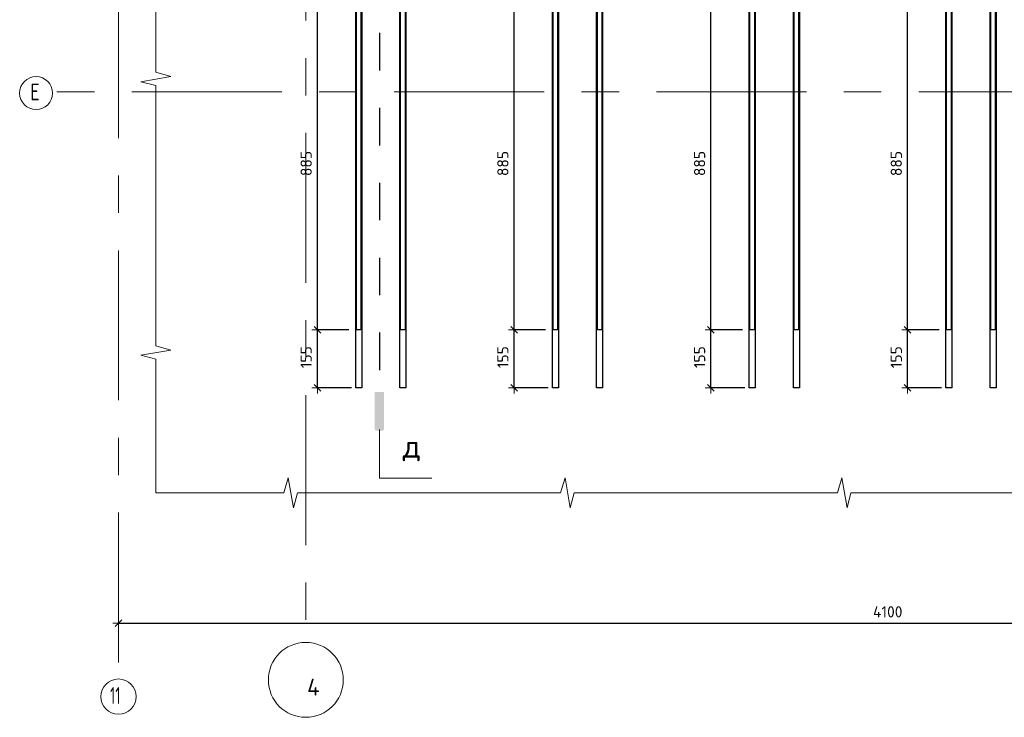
# Model space of a CAD drawing. Header units: metres. Extents: x -38 to 97, y -15 to 21.
# Tile 59 of 256: x 80.09 to 82.72, y -7.77 to -5.91. Entities that reach past the tile are written whole.
import ezdxf

# ---------------------------------------------------------------- set-up
doc = ezdxf.new("R2010")
doc.units = ezdxf.units.M
doc.header["$PDMODE"] = 65
for name, pattern in [('______11', [0.5, 0.4, -0.05, 0, -0.05]), ('______2', [0.0405, 0.03, -0.0105]), ('______5', [1.1, 0.8, -0.1, 0.1, -0.1])]:
    doc.linetypes.add(name, pattern=pattern)
for name, color, linetype, lineweight in [('XR$4$Арм.стержн.горизонт. 1', 180, 'Continuous', 35), ('XR$4$Арм.стержн.горизонт. 2', 202, 'Continuous', 35), ('XR$4$ВК__отв в полу 1-2 эт', 220, 'Continuous', 25), ('XR$4$Осевая линия (1)', 7, '______5', 13), ('XR$4$Размерная линия (1)', 7, 'Continuous', 13), ('XR$5$Арм.стержн.горизонт. 1', 180, 'Continuous', 35), ('XR$5$Арм.стержн.горизонт. 2', 202, 'Continuous', 35), ('XR$5$ВК__отв в полу 1-2 эт', 220, 'Continuous', 25), ('XR$5$Осевая линия (1)', 7, '______5', 13), ('XR$5$Размерная линия (1)', 7, 'Continuous', 13), ('XR$5$Текст_ общее_1', 7, 'Continuous', 13)]:
    doc.layers.add(name, color=color, linetype=linetype, lineweight=lineweight)
doc.styles.add('ISOCPEUR', font='txt')
doc.dimstyles.new('DIMSTYLE_24', dxfattribs={"dimtxt": 0.03, "dimasz": 0.03, "dimexe": 0, "dimexo": 0, "dimgap": 0.015, "dimtad": 2, "dimdec": 0, "dimlfac": 1000, "dimrnd": 5, "dimzin": 12, "dimdsep": 46, "dimtxsty": 'ISOCPEUR', "dimblk1": 'ALL_ML_STRICH', "dimblk2": 'ALL_ML_STRICH', "dimsah": 1, "dimcen": 0, "dimclrd": 7, "dimclre": 256, "dimclrt": 7, "dimadec": 0, "dimazin": 0, "dimtfac": 1, "dimtdec": 0, "dimtix": 1, "dimtmove": 2, "dimatfit": 3, "dimfxl": 0, "dimtzin": 0, "dimlwd": 0, "dimlwe": -3, "dimarcsym": 0})

# ---------------------------------------------------------------- blocks, each defined once
blk = doc.blocks.new('ЭЛЕМЕНТ_УЗОРА_19')
at = {"color": 7, "linetype": 'Continuous', "lineweight": 13, "transparency": 33554687}
blk.add_line((80.4556, -7.1699), (80.4556, -7.1699), dxfattribs=at)
for points in [[(80.4556, -6.4399), (80.4556, -6.0829), (80.4156, -6.0727), (80.4956, -6.0588), (80.4556, -6.0472), (80.4556, -5.7099)], [(80.4556, -7.1699), (80.4556, -7.1699), (80.4556, -6.8129), (80.4156, -6.8027), (80.4956, -6.7888), (80.4556, -6.7772), (80.4556, -6.4399)], [(81.1943, -7.1699), (80.8331, -7.1699), (80.8227, -7.2099), (80.8087, -7.1299), (80.7969, -7.1699), (80.4556, -7.1699)], [(81.9329, -7.1699), (81.5717, -7.1699), (81.5614, -7.2099), (81.5473, -7.1299), (81.5355, -7.1699), (81.1943, -7.1699)], [(82.6716, -7.1699), (82.3104, -7.1699), (82.3, -7.2099), (82.286, -7.1299), (82.2742, -7.1699), (81.9329, -7.1699)], [(83.4102, -7.1699), (83.049, -7.1699), (83.0387, -7.2099), (83.0246, -7.1299), (83.0128, -7.1699), (82.6716, -7.1699)]]:
    blk.add_lwpolyline(points, dxfattribs=at)
blk = doc.blocks.new('СЛОЖНЫЙ_ОБЪЕКТ_61')
at = {"linetype": 'Continuous', "lineweight": 25, "true_color": 0x000000, "transparency": 33554687}
blk.add_hatch(color=18, dxfattribs=at).paths.add_polyline_path([(81.0643, -6.9992), (81.0644, -6.9985), (81.0644, -6.901), (81.0393, -6.901), (81.0393, -6.9985), (81.0393, -6.9992), (81.0395, -7), (81.0397, -7.0007), (81.0401, -7.0014), (81.0405, -7.002), (81.041, -7.0026), (81.0416, -7.0031), (81.0422, -7.0035), (81.0429, -7.0039), (81.0436, -7.0041), (81.0444, -7.0043), (81.0452, -7.0043), (81.0585, -7.0043), (81.0593, -7.0043), (81.06, -7.0041), (81.0607, -7.0039), (81.0614, -7.0035), (81.0621, -7.0031), (81.0627, -7.0026), (81.0632, -7.002), (81.0636, -7.0014), (81.0639, -7.0007), (81.0642, -7)])
at = {"color": 7, "linetype": '______2', "lineweight": 25, "transparency": 33554687}
blk.add_line((81.0518, -4.5424), (81.0518, -6.901), dxfattribs=at)
at = {"layer": 'XR$4$ВК__отв в полу 1-2 эт', "color": 7, "linetype": 'Continuous', "lineweight": 13, "transparency": 33554687}
for p, q in [((81.0518, -7.001), (81.0518, -7.131)), ((81.0518, -7.131), (81.1918, -7.131))]:
    blk.add_line(p, q, dxfattribs=at)
at = {"color": 7, "linetype": 'Continuous', "lineweight": 13, "transparency": 33554687, "insert": (81.138, -7.0509), "char_height": 0.06, "width": 0.065333, "attachment_point": 5, "style": 'ISOCPEUR'}
blk.add_mtext('\\A1;{\\fISOCPEUR|i0|b0;\\H0.060000;\\W1.000000;\\C7;д}\\P', dxfattribs=at)
blk = doc.blocks.new('ALL_ML_STRICH')
at = {"color": 0, "linetype": 'ByBlock', "lineweight": -2}
for p, q in [((-1, 0), (0.5, 0)), ((-0.3, -0.3), (0.3, 0.3)), ((0, -0.5), (0, 0.5))]:
    blk.add_line(p, q, dxfattribs=at)
blk = doc.blocks.new('*D372')
at = {"layer": 'DEFPOINTS', "color": 7, "linetype": 'Continuous', "lineweight": 13, "transparency": 33554687}
for p in [(80.3555, -7.5177), (84.4555, -7.5744), (80.3555, -7.6022)]:
    blk.add_point(p, dxfattribs=at)
at = {"layer": 'XR$4$Размерная линия (1)', "color": 9, "linetype": 'Continuous', "lineweight": -2, "true_color": 0xc7c7c7, "transparency": 33554687}
for p, q in [((80.3555, -7.5177), (80.3555, -7.5177)), ((84.4555, -7.5944), (84.4555, -7.5177))]:
    blk.add_line(p, q, dxfattribs=at)
at = {"layer": 'XR$4$Размерная линия (1)', "color": 7, "linetype": 'Continuous', "lineweight": -2, "transparency": 33554687}
blk.add_line((80.3555, -7.5177), (84.4555, -7.5177), dxfattribs=at)
at = {"layer": 'XR$4$Размерная линия (1)', "color": 7, "linetype": 'Continuous', "lineweight": 13, "transparency": 33554687, "xscale": 0.03, "yscale": 0.03, "zscale": 0.03, "rotation": 180}
blk.add_blockref('ALL_ML_STRICH', (80.3555, -7.5177), dxfattribs=at)
at = {"layer": 'XR$4$Размерная линия (1)', "color": 7, "linetype": 'Continuous', "lineweight": 13, "transparency": 33554687, "xscale": 0.03, "yscale": 0.03, "zscale": 0.03}
blk.add_blockref('ALL_ML_STRICH', (84.4555, -7.5177), dxfattribs=at)
at = {"layer": 'XR$4$Размерная линия (1)', "color": 7, "linetype": 'Continuous', "lineweight": 13, "transparency": 33554687, "insert": (82.4085, -7.4877), "char_height": 0.03, "width": 0.12, "attachment_point": 5, "style": 'ISOCPEUR'}
blk.add_mtext('\\A1;{4100}', dxfattribs=at)
blk = doc.blocks.new('*D418')
at = {"layer": 'DEFPOINTS', "color": 7, "linetype": 'Continuous', "lineweight": 13, "transparency": 33554687}
for p in [(82.5656, -6.7349), (82.4614, -6.8899), (82.5721, -6.8899)]:
    blk.add_point(p, dxfattribs=at)
at = {"layer": 'XR$4$Размерная линия (1)', "color": 9, "linetype": 'Continuous', "lineweight": -2, "true_color": 0xc7c7c7, "transparency": 33554687}
for p, q in [((82.5456, -6.7349), (82.4614, -6.7349)), ((82.5521, -6.8899), (82.4614, -6.8899))]:
    blk.add_line(p, q, dxfattribs=at)
at = {"layer": 'XR$4$Размерная линия (1)', "color": 7, "linetype": 'Continuous', "lineweight": -2, "transparency": 33554687}
blk.add_line((82.4614, -6.8899), (82.4614, -6.7349), dxfattribs=at)
at = {"layer": 'XR$4$Размерная линия (1)', "color": 7, "linetype": 'Continuous', "lineweight": 13, "transparency": 33554687, "xscale": 0.03, "yscale": 0.03, "zscale": 0.03}
for p, rotation in [((82.4614, -6.7349), 90), ((82.4614, -6.8899), 270)]:
    blk.add_blockref('ALL_ML_STRICH', p, dxfattribs=dict(at, rotation=rotation))
at = {"layer": 'XR$4$Размерная линия (1)', "color": 7, "linetype": 'Continuous', "lineweight": 13, "transparency": 33554687, "insert": (82.4314, -6.8079), "char_height": 0.03, "width": 0.09, "attachment_point": 5, "rotation": 90, "style": 'ISOCPEUR'}
blk.add_mtext('\\A1;{155}', dxfattribs=at)
blk = doc.blocks.new('*D419')
at = {"layer": 'DEFPOINTS', "color": 7, "linetype": 'Continuous', "lineweight": 13, "transparency": 33554687}
for p in [(82.3694, -5.8499), (82.4614, -6.7349), (82.5656, -6.7349)]:
    blk.add_point(p, dxfattribs=at)
at = {"layer": 'XR$4$Размерная линия (1)', "color": 9, "linetype": 'Continuous', "lineweight": -2, "true_color": 0xc7c7c7, "transparency": 33554687}
for p, q in [((82.3894, -5.8499), (82.4614, -5.8499)), ((82.5456, -6.7349), (82.4614, -6.7349))]:
    blk.add_line(p, q, dxfattribs=at)
at = {"layer": 'XR$4$Размерная линия (1)', "color": 7, "linetype": 'Continuous', "lineweight": -2, "transparency": 33554687}
blk.add_line((82.4614, -6.7349), (82.4614, -5.8499), dxfattribs=at)
at = {"layer": 'XR$4$Размерная линия (1)', "color": 7, "linetype": 'Continuous', "lineweight": 13, "transparency": 33554687, "xscale": 0.03, "yscale": 0.03, "zscale": 0.03}
for p, rotation in [((82.4614, -5.8499), 90), ((82.4614, -6.7349), 270)]:
    blk.add_blockref('ALL_ML_STRICH', p, dxfattribs=dict(at, rotation=rotation))
at = {"layer": 'XR$4$Размерная линия (1)', "color": 7, "linetype": 'Continuous', "lineweight": 13, "transparency": 33554687, "insert": (82.4314, -6.2909), "char_height": 0.03, "width": 0.09, "attachment_point": 5, "rotation": 90, "style": 'ISOCPEUR'}
blk.add_mtext('\\A1;{885}', dxfattribs=at)
blk = doc.blocks.new('*D423')
at = {"layer": 'DEFPOINTS', "color": 7, "linetype": 'Continuous', "lineweight": 13, "transparency": 33554687}
for p in [(82.0406, -6.7349), (81.9364, -6.8899), (82.0471, -6.8899)]:
    blk.add_point(p, dxfattribs=at)
at = {"layer": 'XR$4$Размерная линия (1)', "color": 9, "linetype": 'Continuous', "lineweight": -2, "true_color": 0xc7c7c7, "transparency": 33554687}
for p, q in [((82.0206, -6.7349), (81.9364, -6.7349)), ((82.0271, -6.8899), (81.9364, -6.8899))]:
    blk.add_line(p, q, dxfattribs=at)
at = {"layer": 'XR$4$Размерная линия (1)', "color": 7, "linetype": 'Continuous', "lineweight": -2, "transparency": 33554687}
blk.add_line((81.9364, -6.8899), (81.9364, -6.7349), dxfattribs=at)
at = {"layer": 'XR$4$Размерная линия (1)', "color": 7, "linetype": 'Continuous', "lineweight": 13, "transparency": 33554687, "xscale": 0.03, "yscale": 0.03, "zscale": 0.03}
for p, rotation in [((81.9364, -6.7349), 90), ((81.9364, -6.8899), 270)]:
    blk.add_blockref('ALL_ML_STRICH', p, dxfattribs=dict(at, rotation=rotation))
at = {"layer": 'XR$4$Размерная линия (1)', "color": 7, "linetype": 'Continuous', "lineweight": 13, "transparency": 33554687, "insert": (81.9064, -6.8079), "char_height": 0.03, "width": 0.09, "attachment_point": 5, "rotation": 90, "style": 'ISOCPEUR'}
blk.add_mtext('\\A1;{155}', dxfattribs=at)
blk = doc.blocks.new('*D424')
at = {"layer": 'DEFPOINTS', "color": 7, "linetype": 'Continuous', "lineweight": 13, "transparency": 33554687}
for p in [(81.8444, -5.8499), (81.9364, -6.7349), (82.0406, -6.7349)]:
    blk.add_point(p, dxfattribs=at)
at = {"layer": 'XR$4$Размерная линия (1)', "color": 9, "linetype": 'Continuous', "lineweight": -2, "true_color": 0xc7c7c7, "transparency": 33554687}
for p, q in [((81.8644, -5.8499), (81.9364, -5.8499)), ((82.0206, -6.7349), (81.9364, -6.7349))]:
    blk.add_line(p, q, dxfattribs=at)
at = {"layer": 'XR$4$Размерная линия (1)', "color": 7, "linetype": 'Continuous', "lineweight": -2, "transparency": 33554687}
blk.add_line((81.9364, -6.7349), (81.9364, -5.8499), dxfattribs=at)
at = {"layer": 'XR$4$Размерная линия (1)', "color": 7, "linetype": 'Continuous', "lineweight": 13, "transparency": 33554687, "xscale": 0.03, "yscale": 0.03, "zscale": 0.03}
for p, rotation in [((81.9364, -5.8499), 90), ((81.9364, -6.7349), 270)]:
    blk.add_blockref('ALL_ML_STRICH', p, dxfattribs=dict(at, rotation=rotation))
at = {"layer": 'XR$4$Размерная линия (1)', "color": 7, "linetype": 'Continuous', "lineweight": 13, "transparency": 33554687, "insert": (81.9064, -6.2909), "char_height": 0.03, "width": 0.09, "attachment_point": 5, "rotation": 90, "style": 'ISOCPEUR'}
blk.add_mtext('\\A1;{885}', dxfattribs=at)
blk = doc.blocks.new('*D428')
at = {"layer": 'DEFPOINTS', "color": 7, "linetype": 'Continuous', "lineweight": 13, "transparency": 33554687}
for p in [(81.5156, -6.7349), (81.4114, -6.8899), (81.5221, -6.8899)]:
    blk.add_point(p, dxfattribs=at)
at = {"layer": 'XR$4$Размерная линия (1)', "color": 9, "linetype": 'Continuous', "lineweight": -2, "true_color": 0xc7c7c7, "transparency": 33554687}
for p, q in [((81.4956, -6.7349), (81.4114, -6.7349)), ((81.5021, -6.8899), (81.4114, -6.8899))]:
    blk.add_line(p, q, dxfattribs=at)
at = {"layer": 'XR$4$Размерная линия (1)', "color": 7, "linetype": 'Continuous', "lineweight": -2, "transparency": 33554687}
blk.add_line((81.4114, -6.8899), (81.4114, -6.7349), dxfattribs=at)
at = {"layer": 'XR$4$Размерная линия (1)', "color": 7, "linetype": 'Continuous', "lineweight": 13, "transparency": 33554687, "xscale": 0.03, "yscale": 0.03, "zscale": 0.03}
for p, rotation in [((81.4114, -6.7349), 90), ((81.4114, -6.8899), 270)]:
    blk.add_blockref('ALL_ML_STRICH', p, dxfattribs=dict(at, rotation=rotation))
at = {"layer": 'XR$4$Размерная линия (1)', "color": 7, "linetype": 'Continuous', "lineweight": 13, "transparency": 33554687, "insert": (81.3814, -6.8079), "char_height": 0.03, "width": 0.09, "attachment_point": 5, "rotation": 90, "style": 'ISOCPEUR'}
blk.add_mtext('\\A1;{155}', dxfattribs=at)
blk = doc.blocks.new('*D429')
at = {"layer": 'DEFPOINTS', "color": 7, "linetype": 'Continuous', "lineweight": 13, "transparency": 33554687}
for p in [(81.3194, -5.8499), (81.4114, -6.7349), (81.5156, -6.7349)]:
    blk.add_point(p, dxfattribs=at)
at = {"layer": 'XR$4$Размерная линия (1)', "color": 9, "linetype": 'Continuous', "lineweight": -2, "true_color": 0xc7c7c7, "transparency": 33554687}
for p, q in [((81.3394, -5.8499), (81.4114, -5.8499)), ((81.4956, -6.7349), (81.4114, -6.7349))]:
    blk.add_line(p, q, dxfattribs=at)
at = {"layer": 'XR$4$Размерная линия (1)', "color": 7, "linetype": 'Continuous', "lineweight": -2, "transparency": 33554687}
blk.add_line((81.4114, -6.7349), (81.4114, -5.8499), dxfattribs=at)
at = {"layer": 'XR$4$Размерная линия (1)', "color": 7, "linetype": 'Continuous', "lineweight": 13, "transparency": 33554687, "xscale": 0.03, "yscale": 0.03, "zscale": 0.03}
for p, rotation in [((81.4114, -5.8499), 90), ((81.4114, -6.7349), 270)]:
    blk.add_blockref('ALL_ML_STRICH', p, dxfattribs=dict(at, rotation=rotation))
at = {"layer": 'XR$4$Размерная линия (1)', "color": 7, "linetype": 'Continuous', "lineweight": 13, "transparency": 33554687, "insert": (81.3814, -6.2909), "char_height": 0.03, "width": 0.09, "attachment_point": 5, "rotation": 90, "style": 'ISOCPEUR'}
blk.add_mtext('\\A1;{885}', dxfattribs=at)
blk = doc.blocks.new('*D433')
at = {"layer": 'DEFPOINTS', "color": 7, "linetype": 'Continuous', "lineweight": 13, "transparency": 33554687}
for p in [(80.9906, -6.7349), (80.8864, -6.8899), (80.9971, -6.8899)]:
    blk.add_point(p, dxfattribs=at)
at = {"layer": 'XR$4$Размерная линия (1)', "color": 9, "linetype": 'Continuous', "lineweight": -2, "true_color": 0xc7c7c7, "transparency": 33554687}
for p, q in [((80.9706, -6.7349), (80.8864, -6.7349)), ((80.9771, -6.8899), (80.8864, -6.8899))]:
    blk.add_line(p, q, dxfattribs=at)
at = {"layer": 'XR$4$Размерная линия (1)', "color": 7, "linetype": 'Continuous', "lineweight": -2, "transparency": 33554687}
blk.add_line((80.8864, -6.8899), (80.8864, -6.7349), dxfattribs=at)
at = {"layer": 'XR$4$Размерная линия (1)', "color": 7, "linetype": 'Continuous', "lineweight": 13, "transparency": 33554687, "xscale": 0.03, "yscale": 0.03, "zscale": 0.03}
for p, rotation in [((80.8864, -6.7349), 90), ((80.8864, -6.8899), 270)]:
    blk.add_blockref('ALL_ML_STRICH', p, dxfattribs=dict(at, rotation=rotation))
at = {"layer": 'XR$4$Размерная линия (1)', "color": 7, "linetype": 'Continuous', "lineweight": 13, "transparency": 33554687, "insert": (80.8564, -6.8079), "char_height": 0.03, "width": 0.09, "attachment_point": 5, "rotation": 90, "style": 'ISOCPEUR'}
blk.add_mtext('\\A1;{155}', dxfattribs=at)
blk = doc.blocks.new('*D434')
at = {"layer": 'DEFPOINTS', "color": 7, "linetype": 'Continuous', "lineweight": 13, "transparency": 33554687}
for p in [(80.7944, -5.8499), (80.8864, -6.7349), (80.9906, -6.7349)]:
    blk.add_point(p, dxfattribs=at)
at = {"layer": 'XR$4$Размерная линия (1)', "color": 9, "linetype": 'Continuous', "lineweight": -2, "true_color": 0xc7c7c7, "transparency": 33554687}
for p, q in [((80.8144, -5.8499), (80.8864, -5.8499)), ((80.9706, -6.7349), (80.8864, -6.7349))]:
    blk.add_line(p, q, dxfattribs=at)
at = {"layer": 'XR$4$Размерная линия (1)', "color": 7, "linetype": 'Continuous', "lineweight": -2, "transparency": 33554687}
blk.add_line((80.8864, -6.7349), (80.8864, -5.8499), dxfattribs=at)
at = {"layer": 'XR$4$Размерная линия (1)', "color": 7, "linetype": 'Continuous', "lineweight": 13, "transparency": 33554687, "xscale": 0.03, "yscale": 0.03, "zscale": 0.03}
for p, rotation in [((80.8864, -5.8499), 90), ((80.8864, -6.7349), 270)]:
    blk.add_blockref('ALL_ML_STRICH', p, dxfattribs=dict(at, rotation=rotation))
at = {"layer": 'XR$4$Размерная линия (1)', "color": 7, "linetype": 'Continuous', "lineweight": 13, "transparency": 33554687, "insert": (80.8564, -6.2909), "char_height": 0.03, "width": 0.09, "attachment_point": 5, "rotation": 90, "style": 'ISOCPEUR'}
blk.add_mtext('\\A1;{885}', dxfattribs=at)
blk = doc.blocks.new('ЭЛЕМЕНТ_УЗОРА_34')
at = {"color": 7, "linetype": 'Continuous', "lineweight": 13, "transparency": 33554687}
blk.add_line((80.4556, -7.1699), (80.4556, -7.1699), dxfattribs=at)
for points in [[(80.4556, -6.4399), (80.4556, -6.0829), (80.4156, -6.0727), (80.4956, -6.0588), (80.4556, -6.0472), (80.4556, -5.7099)], [(80.4556, -7.1699), (80.4556, -7.1699), (80.4556, -6.8129), (80.4156, -6.8027), (80.4956, -6.7888), (80.4556, -6.7772), (80.4556, -6.4399)], [(81.1943, -7.1699), (80.8331, -7.1699), (80.8227, -7.2099), (80.8087, -7.1299), (80.7969, -7.1699), (80.4556, -7.1699)], [(81.9329, -7.1699), (81.5717, -7.1699), (81.5614, -7.2099), (81.5473, -7.1299), (81.5355, -7.1699), (81.1943, -7.1699)], [(82.6716, -7.1699), (82.3104, -7.1699), (82.3, -7.2099), (82.286, -7.1299), (82.2742, -7.1699), (81.9329, -7.1699)], [(83.4102, -7.1699), (83.049, -7.1699), (83.0387, -7.2099), (83.0246, -7.1299), (83.0128, -7.1699), (82.6716, -7.1699)]]:
    blk.add_lwpolyline(points, dxfattribs=at)
blk = doc.blocks.new('СЛОЖНЫЙ_ОБЪЕКТ_108')
at = {"linetype": 'Continuous', "lineweight": 25, "true_color": 0x000000, "transparency": 33554687}
blk.add_hatch(color=18, dxfattribs=at).paths.add_polyline_path([(81.0643, -6.9992), (81.0644, -6.9985), (81.0644, -6.901), (81.0393, -6.901), (81.0393, -6.9985), (81.0393, -6.9992), (81.0395, -7), (81.0397, -7.0007), (81.0401, -7.0014), (81.0405, -7.002), (81.041, -7.0026), (81.0416, -7.0031), (81.0422, -7.0035), (81.0429, -7.0039), (81.0436, -7.0041), (81.0444, -7.0043), (81.0452, -7.0043), (81.0585, -7.0043), (81.0593, -7.0043), (81.06, -7.0041), (81.0607, -7.0039), (81.0614, -7.0035), (81.0621, -7.0031), (81.0627, -7.0026), (81.0632, -7.002), (81.0636, -7.0014), (81.0639, -7.0007), (81.0642, -7)])
at = {"color": 7, "linetype": '______2', "lineweight": 25, "transparency": 33554687}
blk.add_line((81.0518, -4.5424), (81.0518, -6.901), dxfattribs=at)
at = {"layer": 'XR$5$ВК__отв в полу 1-2 эт', "color": 7, "linetype": 'Continuous', "lineweight": 13, "transparency": 33554687}
for p, q in [((81.0518, -7.001), (81.0518, -7.131)), ((81.0518, -7.131), (81.1918, -7.131))]:
    blk.add_line(p, q, dxfattribs=at)
at = {"color": 7, "linetype": 'Continuous', "lineweight": 13, "transparency": 33554687, "insert": (81.138, -7.0509), "char_height": 0.06, "width": 0.065333, "attachment_point": 5, "style": 'ISOCPEUR'}
blk.add_mtext('\\A1;{\\fISOCPEUR|i0|b0;\\H0.060000;\\W1.000000;\\C7;д}\\P', dxfattribs=at)
blk = doc.blocks.new('*D774')
at = {"layer": 'DEFPOINTS', "color": 7, "linetype": 'Continuous', "lineweight": 13, "transparency": 33554687}
for p in [(82.5656, -6.7349), (82.4614, -6.8899), (82.5721, -6.8899)]:
    blk.add_point(p, dxfattribs=at)
at = {"layer": 'XR$5$Размерная линия (1)', "color": 9, "linetype": 'Continuous', "lineweight": -2, "true_color": 0xc7c7c7, "transparency": 33554687}
for p, q in [((82.5456, -6.7349), (82.4614, -6.7349)), ((82.5521, -6.8899), (82.4614, -6.8899))]:
    blk.add_line(p, q, dxfattribs=at)
at = {"layer": 'XR$5$Размерная линия (1)', "color": 7, "linetype": 'Continuous', "lineweight": -2, "transparency": 33554687}
blk.add_line((82.4614, -6.8899), (82.4614, -6.7349), dxfattribs=at)
at = {"layer": 'XR$5$Размерная линия (1)', "color": 7, "linetype": 'Continuous', "lineweight": 13, "transparency": 33554687, "xscale": 0.03, "yscale": 0.03, "zscale": 0.03}
for p, rotation in [((82.4614, -6.7349), 90), ((82.4614, -6.8899), 270)]:
    blk.add_blockref('ALL_ML_STRICH', p, dxfattribs=dict(at, rotation=rotation))
at = {"layer": 'XR$5$Размерная линия (1)', "color": 7, "linetype": 'Continuous', "lineweight": 13, "transparency": 33554687, "insert": (82.4314, -6.8079), "char_height": 0.03, "width": 0.09, "attachment_point": 5, "rotation": 90, "style": 'ISOCPEUR'}
blk.add_mtext('\\A1;{155}', dxfattribs=at)
blk = doc.blocks.new('*D775')
at = {"layer": 'DEFPOINTS', "color": 7, "linetype": 'Continuous', "lineweight": 13, "transparency": 33554687}
for p in [(82.3694, -5.8499), (82.4614, -6.7349), (82.5656, -6.7349)]:
    blk.add_point(p, dxfattribs=at)
at = {"layer": 'XR$5$Размерная линия (1)', "color": 9, "linetype": 'Continuous', "lineweight": -2, "true_color": 0xc7c7c7, "transparency": 33554687}
for p, q in [((82.3894, -5.8499), (82.4614, -5.8499)), ((82.5456, -6.7349), (82.4614, -6.7349))]:
    blk.add_line(p, q, dxfattribs=at)
at = {"layer": 'XR$5$Размерная линия (1)', "color": 7, "linetype": 'Continuous', "lineweight": -2, "transparency": 33554687}
blk.add_line((82.4614, -6.7349), (82.4614, -5.8499), dxfattribs=at)
at = {"layer": 'XR$5$Размерная линия (1)', "color": 7, "linetype": 'Continuous', "lineweight": 13, "transparency": 33554687, "xscale": 0.03, "yscale": 0.03, "zscale": 0.03}
for p, rotation in [((82.4614, -5.8499), 90), ((82.4614, -6.7349), 270)]:
    blk.add_blockref('ALL_ML_STRICH', p, dxfattribs=dict(at, rotation=rotation))
at = {"layer": 'XR$5$Размерная линия (1)', "color": 7, "linetype": 'Continuous', "lineweight": 13, "transparency": 33554687, "insert": (82.4314, -6.2909), "char_height": 0.03, "width": 0.09, "attachment_point": 5, "rotation": 90, "style": 'ISOCPEUR'}
blk.add_mtext('\\A1;{885}', dxfattribs=at)
blk = doc.blocks.new('*D779')
at = {"layer": 'DEFPOINTS', "color": 7, "linetype": 'Continuous', "lineweight": 13, "transparency": 33554687}
for p in [(82.0406, -6.7349), (81.9364, -6.8899), (82.0471, -6.8899)]:
    blk.add_point(p, dxfattribs=at)
at = {"layer": 'XR$5$Размерная линия (1)', "color": 9, "linetype": 'Continuous', "lineweight": -2, "true_color": 0xc7c7c7, "transparency": 33554687}
for p, q in [((82.0206, -6.7349), (81.9364, -6.7349)), ((82.0271, -6.8899), (81.9364, -6.8899))]:
    blk.add_line(p, q, dxfattribs=at)
at = {"layer": 'XR$5$Размерная линия (1)', "color": 7, "linetype": 'Continuous', "lineweight": -2, "transparency": 33554687}
blk.add_line((81.9364, -6.8899), (81.9364, -6.7349), dxfattribs=at)
at = {"layer": 'XR$5$Размерная линия (1)', "color": 7, "linetype": 'Continuous', "lineweight": 13, "transparency": 33554687, "xscale": 0.03, "yscale": 0.03, "zscale": 0.03}
for p, rotation in [((81.9364, -6.7349), 90), ((81.9364, -6.8899), 270)]:
    blk.add_blockref('ALL_ML_STRICH', p, dxfattribs=dict(at, rotation=rotation))
at = {"layer": 'XR$5$Размерная линия (1)', "color": 7, "linetype": 'Continuous', "lineweight": 13, "transparency": 33554687, "insert": (81.9064, -6.8079), "char_height": 0.03, "width": 0.09, "attachment_point": 5, "rotation": 90, "style": 'ISOCPEUR'}
blk.add_mtext('\\A1;{155}', dxfattribs=at)
blk = doc.blocks.new('*D780')
at = {"layer": 'DEFPOINTS', "color": 7, "linetype": 'Continuous', "lineweight": 13, "transparency": 33554687}
for p in [(81.8444, -5.8499), (81.9364, -6.7349), (82.0406, -6.7349)]:
    blk.add_point(p, dxfattribs=at)
at = {"layer": 'XR$5$Размерная линия (1)', "color": 9, "linetype": 'Continuous', "lineweight": -2, "true_color": 0xc7c7c7, "transparency": 33554687}
for p, q in [((81.8644, -5.8499), (81.9364, -5.8499)), ((82.0206, -6.7349), (81.9364, -6.7349))]:
    blk.add_line(p, q, dxfattribs=at)
at = {"layer": 'XR$5$Размерная линия (1)', "color": 7, "linetype": 'Continuous', "lineweight": -2, "transparency": 33554687}
blk.add_line((81.9364, -6.7349), (81.9364, -5.8499), dxfattribs=at)
at = {"layer": 'XR$5$Размерная линия (1)', "color": 7, "linetype": 'Continuous', "lineweight": 13, "transparency": 33554687, "xscale": 0.03, "yscale": 0.03, "zscale": 0.03}
for p, rotation in [((81.9364, -5.8499), 90), ((81.9364, -6.7349), 270)]:
    blk.add_blockref('ALL_ML_STRICH', p, dxfattribs=dict(at, rotation=rotation))
at = {"layer": 'XR$5$Размерная линия (1)', "color": 7, "linetype": 'Continuous', "lineweight": 13, "transparency": 33554687, "insert": (81.9064, -6.2909), "char_height": 0.03, "width": 0.09, "attachment_point": 5, "rotation": 90, "style": 'ISOCPEUR'}
blk.add_mtext('\\A1;{885}', dxfattribs=at)
blk = doc.blocks.new('*D784')
at = {"layer": 'DEFPOINTS', "color": 7, "linetype": 'Continuous', "lineweight": 13, "transparency": 33554687}
for p in [(81.5156, -6.7349), (81.4114, -6.8899), (81.5221, -6.8899)]:
    blk.add_point(p, dxfattribs=at)
at = {"layer": 'XR$5$Размерная линия (1)', "color": 9, "linetype": 'Continuous', "lineweight": -2, "true_color": 0xc7c7c7, "transparency": 33554687}
for p, q in [((81.4956, -6.7349), (81.4114, -6.7349)), ((81.5021, -6.8899), (81.4114, -6.8899))]:
    blk.add_line(p, q, dxfattribs=at)
at = {"layer": 'XR$5$Размерная линия (1)', "color": 7, "linetype": 'Continuous', "lineweight": -2, "transparency": 33554687}
blk.add_line((81.4114, -6.8899), (81.4114, -6.7349), dxfattribs=at)
at = {"layer": 'XR$5$Размерная линия (1)', "color": 7, "linetype": 'Continuous', "lineweight": 13, "transparency": 33554687, "xscale": 0.03, "yscale": 0.03, "zscale": 0.03}
for p, rotation in [((81.4114, -6.7349), 90), ((81.4114, -6.8899), 270)]:
    blk.add_blockref('ALL_ML_STRICH', p, dxfattribs=dict(at, rotation=rotation))
at = {"layer": 'XR$5$Размерная линия (1)', "color": 7, "linetype": 'Continuous', "lineweight": 13, "transparency": 33554687, "insert": (81.3814, -6.8079), "char_height": 0.03, "width": 0.09, "attachment_point": 5, "rotation": 90, "style": 'ISOCPEUR'}
blk.add_mtext('\\A1;{155}', dxfattribs=at)
blk = doc.blocks.new('*D785')
at = {"layer": 'DEFPOINTS', "color": 7, "linetype": 'Continuous', "lineweight": 13, "transparency": 33554687}
for p in [(81.3194, -5.8499), (81.4114, -6.7349), (81.5156, -6.7349)]:
    blk.add_point(p, dxfattribs=at)
at = {"layer": 'XR$5$Размерная линия (1)', "color": 9, "linetype": 'Continuous', "lineweight": -2, "true_color": 0xc7c7c7, "transparency": 33554687}
for p, q in [((81.3394, -5.8499), (81.4114, -5.8499)), ((81.4956, -6.7349), (81.4114, -6.7349))]:
    blk.add_line(p, q, dxfattribs=at)
at = {"layer": 'XR$5$Размерная линия (1)', "color": 7, "linetype": 'Continuous', "lineweight": -2, "transparency": 33554687}
blk.add_line((81.4114, -6.7349), (81.4114, -5.8499), dxfattribs=at)
at = {"layer": 'XR$5$Размерная линия (1)', "color": 7, "linetype": 'Continuous', "lineweight": 13, "transparency": 33554687, "xscale": 0.03, "yscale": 0.03, "zscale": 0.03}
for p, rotation in [((81.4114, -5.8499), 90), ((81.4114, -6.7349), 270)]:
    blk.add_blockref('ALL_ML_STRICH', p, dxfattribs=dict(at, rotation=rotation))
at = {"layer": 'XR$5$Размерная линия (1)', "color": 7, "linetype": 'Continuous', "lineweight": 13, "transparency": 33554687, "insert": (81.3814, -6.2909), "char_height": 0.03, "width": 0.09, "attachment_point": 5, "rotation": 90, "style": 'ISOCPEUR'}
blk.add_mtext('\\A1;{885}', dxfattribs=at)
blk = doc.blocks.new('*D789')
at = {"layer": 'DEFPOINTS', "color": 7, "linetype": 'Continuous', "lineweight": 13, "transparency": 33554687}
for p in [(80.9906, -6.7349), (80.8864, -6.8899), (80.9971, -6.8899)]:
    blk.add_point(p, dxfattribs=at)
at = {"layer": 'XR$5$Размерная линия (1)', "color": 9, "linetype": 'Continuous', "lineweight": -2, "true_color": 0xc7c7c7, "transparency": 33554687}
for p, q in [((80.9706, -6.7349), (80.8864, -6.7349)), ((80.9771, -6.8899), (80.8864, -6.8899))]:
    blk.add_line(p, q, dxfattribs=at)
at = {"layer": 'XR$5$Размерная линия (1)', "color": 7, "linetype": 'Continuous', "lineweight": -2, "transparency": 33554687}
blk.add_line((80.8864, -6.8899), (80.8864, -6.7349), dxfattribs=at)
at = {"layer": 'XR$5$Размерная линия (1)', "color": 7, "linetype": 'Continuous', "lineweight": 13, "transparency": 33554687, "xscale": 0.03, "yscale": 0.03, "zscale": 0.03}
for p, rotation in [((80.8864, -6.7349), 90), ((80.8864, -6.8899), 270)]:
    blk.add_blockref('ALL_ML_STRICH', p, dxfattribs=dict(at, rotation=rotation))
at = {"layer": 'XR$5$Размерная линия (1)', "color": 7, "linetype": 'Continuous', "lineweight": 13, "transparency": 33554687, "insert": (80.8564, -6.8079), "char_height": 0.03, "width": 0.09, "attachment_point": 5, "rotation": 90, "style": 'ISOCPEUR'}
blk.add_mtext('\\A1;{155}', dxfattribs=at)
blk = doc.blocks.new('*D790')
at = {"layer": 'DEFPOINTS', "color": 7, "linetype": 'Continuous', "lineweight": 13, "transparency": 33554687}
for p in [(80.7944, -5.8499), (80.8864, -6.7349), (80.9906, -6.7349)]:
    blk.add_point(p, dxfattribs=at)
at = {"layer": 'XR$5$Размерная линия (1)', "color": 9, "linetype": 'Continuous', "lineweight": -2, "true_color": 0xc7c7c7, "transparency": 33554687}
for p, q in [((80.8144, -5.8499), (80.8864, -5.8499)), ((80.9706, -6.7349), (80.8864, -6.7349))]:
    blk.add_line(p, q, dxfattribs=at)
at = {"layer": 'XR$5$Размерная линия (1)', "color": 7, "linetype": 'Continuous', "lineweight": -2, "transparency": 33554687}
blk.add_line((80.8864, -6.7349), (80.8864, -5.8499), dxfattribs=at)
at = {"layer": 'XR$5$Размерная линия (1)', "color": 7, "linetype": 'Continuous', "lineweight": 13, "transparency": 33554687, "xscale": 0.03, "yscale": 0.03, "zscale": 0.03}
for p, rotation in [((80.8864, -5.8499), 90), ((80.8864, -6.7349), 270)]:
    blk.add_blockref('ALL_ML_STRICH', p, dxfattribs=dict(at, rotation=rotation))
at = {"layer": 'XR$5$Размерная линия (1)', "color": 7, "linetype": 'Continuous', "lineweight": 13, "transparency": 33554687, "insert": (80.8564, -6.2909), "char_height": 0.03, "width": 0.09, "attachment_point": 5, "rotation": 90, "style": 'ISOCPEUR'}
blk.add_mtext('\\A1;{885}', dxfattribs=at)

msp = doc.modelspace()

# ---------------------------------------------------------------- linework, layer by layer
at = {"color": 7, "linetype": 'Continuous', "lineweight": 13, "transparency": 33554687}
msp.add_circle((80.8555, -7.6693), 0.1, dxfattribs=at)
at = {"layer": 'XR$4$Арм.стержн.горизонт. 1', "color": 7, "linetype": 'Continuous', "lineweight": 25, "transparency": 33554687}
for points in [[(80.9886, -6.8899), (80.9886, -4.5499), (81.0046, -4.5499), (81.0046, -6.8899), (80.9886, -6.8899)], [(81.1066, -6.8899), (81.1066, -4.5499), (81.1226, -4.5499), (81.1226, -6.8899), (81.1066, -6.8899)], [(81.5136, -6.8899), (81.5136, -4.5499), (81.5296, -4.5499), (81.5296, -6.8899), (81.5136, -6.8899)], [(81.6316, -6.8899), (81.6316, -4.5499), (81.6476, -4.5499), (81.6476, -6.8899), (81.6316, -6.8899)], [(82.0386, -6.8899), (82.0386, -4.5499), (82.0546, -4.5499), (82.0546, -6.8899), (82.0386, -6.8899)], [(82.1566, -6.8899), (82.1566, -4.5499), (82.1726, -4.5499), (82.1726, -6.8899), (82.1566, -6.8899)], [(82.5636, -6.8899), (82.5636, -4.5499), (82.5796, -4.5499), (82.5796, -6.8899), (82.5636, -6.8899)], [(82.6816, -6.8899), (82.6816, -4.5499), (82.6976, -4.5499), (82.6976, -6.8899), (82.6816, -6.8899)]]:
    msp.add_lwpolyline(points, dxfattribs=at)
at = {"layer": 'XR$4$Арм.стержн.горизонт. 2', "color": 34, "linetype": 'Continuous', "lineweight": 25, "transparency": 33554687}
for points in [[(81.0026, -4.7849), (81.0026, -6.7349), (80.9906, -6.7349), (80.9906, -4.7849), (81.0026, -4.7849)], [(81.1206, -4.7849), (81.1206, -6.7349), (81.1086, -6.7349), (81.1086, -4.7849), (81.1206, -4.7849)], [(81.5276, -4.7849), (81.5276, -6.7349), (81.5156, -6.7349), (81.5156, -4.7849), (81.5276, -4.7849)], [(81.6456, -4.7849), (81.6456, -6.7349), (81.6336, -6.7349), (81.6336, -4.7849), (81.6456, -4.7849)], [(82.0526, -4.7849), (82.0526, -6.7349), (82.0406, -6.7349), (82.0406, -4.7849), (82.0526, -4.7849)], [(82.1706, -4.7849), (82.1706, -6.7349), (82.1586, -6.7349), (82.1586, -4.7849), (82.1706, -4.7849)], [(82.5776, -4.7849), (82.5776, -6.7349), (82.5656, -6.7349), (82.5656, -4.7849), (82.5776, -4.7849)], [(82.6956, -4.7849), (82.6956, -6.7349), (82.6836, -6.7349), (82.6836, -4.7849), (82.6956, -4.7849)]]:
    msp.add_lwpolyline(points, dxfattribs=at)
at = {"layer": 'XR$4$Осевая линия (1)', "color": 253, "linetype": '______11', "lineweight": 13, "true_color": 0xa0a0a0, "transparency": 33554687}
for p, q in [((80.3555, -4.4229), (80.3555, -7.6593)), ((84.2914, -6.0999), (80.1789, -6.0999))]:
    msp.add_line(p, q, dxfattribs=at)
at = {"layer": 'XR$4$Осевая линия (1)', "color": 7, "linetype": 'Continuous', "lineweight": 13, "transparency": 33554687}
for centre, radius in [((80.1357, -6.1028), 0.0439), ((80.3556, -7.714), 0.047)]:
    msp.add_circle(centre, radius, dxfattribs=at)
at = {"layer": 'XR$5$Арм.стержн.горизонт. 1', "color": 7, "linetype": 'Continuous', "lineweight": 25, "transparency": 33554687}
for points in [[(80.9886, -6.8899), (80.9886, -4.5499), (81.0046, -4.5499), (81.0046, -6.8899), (80.9886, -6.8899)], [(81.1066, -6.8899), (81.1066, -4.5499), (81.1226, -4.5499), (81.1226, -6.8899), (81.1066, -6.8899)], [(81.5136, -6.8899), (81.5136, -4.5499), (81.5296, -4.5499), (81.5296, -6.8899), (81.5136, -6.8899)], [(81.6316, -6.8899), (81.6316, -4.5499), (81.6476, -4.5499), (81.6476, -6.8899), (81.6316, -6.8899)], [(82.0386, -6.8899), (82.0386, -4.5499), (82.0546, -4.5499), (82.0546, -6.8899), (82.0386, -6.8899)], [(82.1566, -6.8899), (82.1566, -4.5499), (82.1726, -4.5499), (82.1726, -6.8899), (82.1566, -6.8899)], [(82.5636, -6.8899), (82.5636, -4.5499), (82.5796, -4.5499), (82.5796, -6.8899), (82.5636, -6.8899)], [(82.6816, -6.8899), (82.6816, -4.5499), (82.6976, -4.5499), (82.6976, -6.8899), (82.6816, -6.8899)]]:
    msp.add_lwpolyline(points, dxfattribs=at)
at = {"layer": 'XR$5$Арм.стержн.горизонт. 2', "color": 34, "linetype": 'Continuous', "lineweight": 25, "transparency": 33554687}
for points in [[(81.0026, -4.7849), (81.0026, -6.7349), (80.9906, -6.7349), (80.9906, -4.7849), (81.0026, -4.7849)], [(81.1206, -4.7849), (81.1206, -6.7349), (81.1086, -6.7349), (81.1086, -4.7849), (81.1206, -4.7849)], [(81.5276, -4.7849), (81.5276, -6.7349), (81.5156, -6.7349), (81.5156, -4.7849), (81.5276, -4.7849)], [(81.6456, -4.7849), (81.6456, -6.7349), (81.6336, -6.7349), (81.6336, -4.7849), (81.6456, -4.7849)], [(82.0526, -4.7849), (82.0526, -6.7349), (82.0406, -6.7349), (82.0406, -4.7849), (82.0526, -4.7849)], [(82.1706, -4.7849), (82.1706, -6.7349), (82.1586, -6.7349), (82.1586, -4.7849), (82.1706, -4.7849)], [(82.5776, -4.7849), (82.5776, -6.7349), (82.5656, -6.7349), (82.5656, -4.7849), (82.5776, -4.7849)], [(82.6956, -4.7849), (82.6956, -6.7349), (82.6836, -6.7349), (82.6836, -4.7849), (82.6956, -4.7849)]]:
    msp.add_lwpolyline(points, dxfattribs=at)
at = {"layer": 'XR$5$Осевая линия (1)', "color": 253, "linetype": '______11', "lineweight": 13, "true_color": 0xa0a0a0, "transparency": 33554687}
for p, q in [((80.8555, -4.8093), (80.8555, -7.5693)), ((84.2914, -6.0999), (80.1789, -6.0999))]:
    msp.add_line(p, q, dxfattribs=at)
at = {"layer": 'XR$5$Осевая линия (1)', "color": 7, "linetype": 'Continuous', "lineweight": 13, "transparency": 33554687}
msp.add_circle((80.1357, -6.1028), 0.0439, dxfattribs=at)

# ---------------------------------------------------------------- block references
at = {"color": 18, "linetype": 'Continuous', "lineweight": 25, "true_color": 0x000000, "transparency": 33554687}
for name in ['СЛОЖНЫЙ_ОБЪЕКТ_61', 'СЛОЖНЫЙ_ОБЪЕКТ_108']:
    msp.add_blockref(name, (0, 0), dxfattribs=at)
at = {"color": 7, "linetype": 'Continuous', "lineweight": 13, "transparency": 33554687}
for name in ['ЭЛЕМЕНТ_УЗОРА_19', 'ЭЛЕМЕНТ_УЗОРА_34']:
    msp.add_blockref(name, (0, 0), dxfattribs=at)

# ---------------------------------------------------------------- texts
at = {"layer": 'XR$4$Осевая линия (1)', "color": 7, "linetype": 'Continuous', "lineweight": 13, "transparency": 33554687, "char_height": 0.045, "attachment_point": 7, "style": 'ISOCPEUR'}
for s, insert, width in [('\\W0.78;Е', (80.12, -6.1224), 0.048961), ('\\W0.62;11', (80.3331, -7.7336), 0.059062)]:
    msp.add_mtext(s, dxfattribs=dict(at, insert=insert, width=width))
at = {"layer": 'XR$5$Осевая линия (1)', "color": 7, "linetype": 'Continuous', "lineweight": 13, "transparency": 33554687, "insert": (80.12, -6.1224), "char_height": 0.045, "width": 0.048961, "attachment_point": 7, "style": 'ISOCPEUR'}
msp.add_mtext('\\W0.78;Е', dxfattribs=at)
at = {"layer": 'XR$5$Текст_ общее_1', "color": 7, "linetype": 'Continuous', "lineweight": 13, "transparency": 33554687, "insert": (80.8927, -7.7112), "char_height": 0.045, "width": 0.054, "attachment_point": 9, "style": 'ISOCPEUR'}
msp.add_mtext('\\A1;{\\fISOCPEUR|i0|b0;\\H0.045000;\\W1.000000;\\C7;4}\\P', dxfattribs=at)

# ---------------------------------------------------------------- dimensions: what is measured, and where the dimension line sits
at = {"layer": 'XR$4$Размерная линия (1)', "color": 7, "linetype": 'Continuous', "lineweight": 13, "transparency": 33554687}
for base, p1, p2, picture, middle in [((80.8864, -5.8499), (80.9706, -6.7349), (80.8144, -5.8499), '*D434', (80.8564, -6.2909)), ((81.4114, -5.8499), (81.4956, -6.7349), (81.3394, -5.8499), '*D429', (81.3814, -6.2909)), ((81.9364, -5.8499), (82.0206, -6.7349), (81.8644, -5.8499), '*D424', (81.9064, -6.2909)), ((82.4614, -5.8499), (82.5456, -6.7349), (82.3894, -5.8499), '*D419', (82.4314, -6.2909)), ((80.8864, -6.7349), (80.9771, -6.8899), (80.9706, -6.7349), '*D433', (80.8564, -6.8079)), ((81.4114, -6.7349), (81.5021, -6.8899), (81.4956, -6.7349), '*D428', (81.3814, -6.8079)), ((81.9364, -6.7349), (82.0271, -6.8899), (82.0206, -6.7349), '*D423', (81.9064, -6.8079)), ((82.4614, -6.7349), (82.5521, -6.8899), (82.5456, -6.7349), '*D418', (82.4314, -6.8079))]:
    dim = msp.add_linear_dim(base=base, p1=p1, p2=p2, angle=90, dimstyle='DIMSTYLE_24', override={"dimpost": '<>', "dimclrd": 7, "dimclre": 9, "dimclrt": 7, "dimlwd": 0, "dimlwe": 65533}, dxfattribs=at)
    dim.commit()
    dim.dimension.update_dxf_attribs({"geometry": picture, "text_midpoint": middle, "dimtype": 160})
dim = msp.add_linear_dim(base=(84.4555, -7.5177), p1=(80.3555, -7.5177), p2=(84.4555, -7.5944), dimstyle='DIMSTYLE_24', override={"dimpost": '<>', "dimclrd": 7, "dimclre": 9, "dimclrt": 7, "dimlwd": 0, "dimlwe": 65533}, dxfattribs=at)
dim.commit()
dim.dimension.update_dxf_attribs({"geometry": '*D372', "text_midpoint": (82.4085, -7.4877), "dimtype": 160})
at = {"layer": 'XR$5$Размерная линия (1)', "color": 7, "linetype": 'Continuous', "lineweight": 13, "transparency": 33554687}
for base, p1, p2, picture, middle in [((80.8864, -5.8499), (80.9706, -6.7349), (80.8144, -5.8499), '*D790', (80.8564, -6.2909)), ((81.4114, -5.8499), (81.4956, -6.7349), (81.3394, -5.8499), '*D785', (81.3814, -6.2909)), ((81.9364, -5.8499), (82.0206, -6.7349), (81.8644, -5.8499), '*D780', (81.9064, -6.2909)), ((82.4614, -5.8499), (82.5456, -6.7349), (82.3894, -5.8499), '*D775', (82.4314, -6.2909)), ((80.8864, -6.7349), (80.9771, -6.8899), (80.9706, -6.7349), '*D789', (80.8564, -6.8079)), ((81.4114, -6.7349), (81.5021, -6.8899), (81.4956, -6.7349), '*D784', (81.3814, -6.8079)), ((81.9364, -6.7349), (82.0271, -6.8899), (82.0206, -6.7349), '*D779', (81.9064, -6.8079)), ((82.4614, -6.7349), (82.5521, -6.8899), (82.5456, -6.7349), '*D774', (82.4314, -6.8079))]:
    dim = msp.add_linear_dim(base=base, p1=p1, p2=p2, angle=90, dimstyle='DIMSTYLE_24', override={"dimpost": '<>', "dimclrd": 7, "dimclre": 9, "dimclrt": 7, "dimlwd": 0, "dimlwe": 65533}, dxfattribs=at)
    dim.commit()
    dim.dimension.update_dxf_attribs({"geometry": picture, "text_midpoint": middle, "dimtype": 160})

doc.saveas('drawing.dxf')
